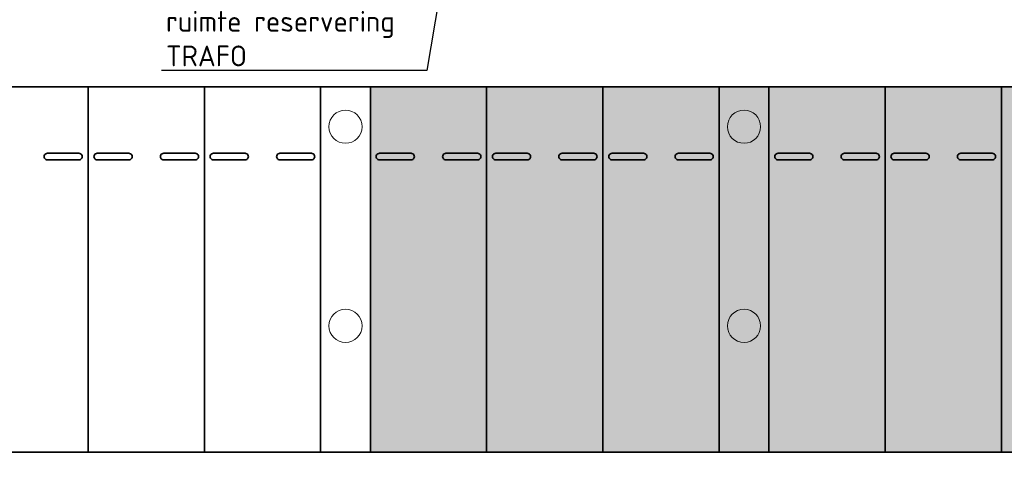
# Model space of a CAD drawing. Header units: metres. Extents: x -173 to 224, y -225 to 46.
# Tile 30 of 42: x 28 to 58, y -3 to 11. Entities that reach past the tile are written whole.
import ezdxf
from ezdxf import colors
from ezdxf.entities.mleader import LeaderData, LeaderLine
from ezdxf.math import Vec2, Vec3

# ---------------------------------------------------------------- set-up
doc = ezdxf.new("R2010")
doc.units = ezdxf.units.M
doc.layers.get('Defpoints').update_dxf_attribs({"color": 40, "lineweight": 25})
for name, color, linetype, lineweight in [('N-WE-VH-KANTVERHARDING-G', 210, 'Continuous', 35), ('X-XX-AL-M', 7, 'Continuous', 18), ('X-XX-AL-M-250', 7, 'Continuous', 18), ('X-XX-AL-NIEUWE PIJLER BOVENAF LADEN-A', 152, 'Continuous', 9), ('X-XX-AL-T25', 7, 'Continuous', 25)]:
    doc.layers.add(name, color=color, linetype=linetype, lineweight=lineweight)
doc.styles.add('NLCS-ISO-M250-T25', font='NLCS-ISO.ttf', dxfattribs={"height": 0.625})
doc.dimstyles.new('NLCS-M250-T25-PIJL_L2_H4', dxfattribs={"dimscale": 0.25, "dimtxt": 2.5, "dimasz": 2.5, "dimexe": 2, "dimexo": 2, "dimgap": 0.7, "dimtad": 1, "dimzin": 0, "dimdsep": 46, "dimtxsty": 'NLCS-ISO-M250-T25', "dimcen": 0, "dimdle": 2, "dimclrd": 256, "dimclre": 256, "dimclrt": 256, "dimadec": 4, "dimazin": 0, "dimtfac": 1, "dimtdec": 3, "dimtofl": 0, "dimtmove": 0, "dimatfit": 3, "dimfxl": 2, "dimfxlon": 1, "dimtfillclr": 256, "dimtolj": 1, "dimtzin": 0, "dimlwd": -1, "dimlwe": -1, "dimarcsym": 0})

# ---------------------------------------------------------------- blocks, each defined once
blk = doc.blocks.new('*D84')
at = {"layer": 'Defpoints', "color": 0, "transparency": 16777216}
for p in [(44.108, 28.323), (44.108, -26.654), (87.42, -26.654)]:
    blk.add_point(p, dxfattribs=at)
at = {"layer": 'X-XX-AL-M', "transparency": 16777216}
for p, q in [((86.92, 28.323), (87.92, 28.323)), ((87.42, 27.698), (87.42, -26.029)), ((86.92, -26.654), (87.92, -26.654))]:
    blk.add_line(p, q, dxfattribs=at)
for points in [[(87.316, 27.698), (87.524, 27.698), (87.42, 28.323)], [(87.316, -26.029), (87.524, -26.029), (87.42, -26.654)]]:
    blk.add_solid(points, dxfattribs=at)
at = {"layer": 'X-XX-AL-M', "transparency": 16777216, "insert": (86.932, 0.834), "char_height": 0.625, "attachment_point": 5, "rotation": 90, "style": 'NLCS-ISO-M250-T25'}
blk.add_mtext('\\A1;54.98', dxfattribs=at)

msp = doc.modelspace()

# ---------------------------------------------------------------- linework, layer by layer
at = {"layer": 'N-WE-VH-KANTVERHARDING-G', "flags": 128}
for points in [[(74.623, 8.846), (1.123, 8.846)], [(30.123, -2.154), (30.123, 8.846)], [(30.123, -2.154), (30.123, 8.846)], [(33.623, -2.154), (33.623, 8.846)], [(33.623, -2.154), (33.623, 8.846)], [(37.123, -2.154), (37.123, 8.846)], [(37.123, -2.154), (37.123, 8.846)], [(38.623, -2.154), (38.623, 8.846)], [(42.123, -2.154), (42.123, 8.846)], [(42.123, -2.154), (42.123, 8.846)], [(45.623, -2.154), (45.623, 8.846)], [(45.623, -2.154), (45.623, 8.846)], [(49.123, -2.154), (49.123, 8.846)], [(49.123, -2.154), (49.123, 8.846)], [(50.623, -2.154), (50.623, 8.846)], [(54.123, -2.154), (54.123, 8.846)], [(54.123, -2.154), (54.123, 8.846)], [(57.623, -2.154), (57.623, 8.846)], [(57.623, -2.154), (57.623, 8.846)], [(28.898, 6.846), (29.848, 6.846)], [(30.398, 6.846), (31.348, 6.846)], [(32.398, 6.846), (33.348, 6.846)], [(33.898, 6.846), (34.848, 6.846)], [(35.898, 6.846), (36.848, 6.846)], [(38.898, 6.846), (39.848, 6.846)], [(40.898, 6.846), (41.848, 6.846)], [(42.398, 6.846), (43.348, 6.846)], [(44.398, 6.846), (45.348, 6.846)], [(45.898, 6.846), (46.848, 6.846)], [(47.898, 6.846), (48.848, 6.846)], [(50.898, 6.846), (51.848, 6.846)], [(52.898, 6.846), (53.848, 6.846)], [(54.398, 6.846), (55.348, 6.846)], [(56.398, 6.846), (57.348, 6.846)], [(28.898, 6.646), (29.848, 6.646)], [(30.398, 6.646), (31.348, 6.646)], [(32.398, 6.646), (33.348, 6.646)], [(33.898, 6.646), (34.848, 6.646)], [(35.898, 6.646), (36.848, 6.646)], [(38.898, 6.646), (39.848, 6.646)], [(40.898, 6.646), (41.848, 6.646)], [(42.398, 6.646), (43.348, 6.646)], [(44.398, 6.646), (45.348, 6.646)], [(45.898, 6.646), (46.848, 6.646)], [(47.898, 6.646), (48.848, 6.646)], [(50.898, 6.646), (51.848, 6.646)], [(52.898, 6.646), (53.848, 6.646)], [(54.398, 6.646), (55.348, 6.646)], [(56.398, 6.646), (57.348, 6.646)], [(1.123, -2.154), (74.623, -2.154)]]:
    msp.add_lwpolyline(points, dxfattribs=at)
at = {"layer": 'N-WE-VH-KANTVERHARDING-G'}
for centre, start, end in [((28.898, 6.746), 89.9604, 270), ((29.848, 6.746), 270, 90.0396), ((30.398, 6.746), 89.9604, 270), ((31.348, 6.746), 270, 90.0396), ((32.398, 6.746), 89.9604, 270), ((33.348, 6.746), 270, 90.0396), ((33.898, 6.746), 89.9604, 270), ((34.848, 6.746), 270, 90.0396), ((35.898, 6.746), 89.9604, 270), ((36.848, 6.746), 270, 90.0396), ((38.898, 6.746), 89.9604, 270), ((39.848, 6.746), 270, 90.0396), ((40.898, 6.746), 89.9604, 270), ((41.848, 6.746), 270, 90.0396), ((42.398, 6.746), 89.9604, 270), ((43.348, 6.746), 270, 90.0396), ((44.398, 6.746), 89.9604, 270), ((45.348, 6.746), 270, 90.0396), ((45.898, 6.746), 89.9604, 270), ((46.848, 6.746), 270, 90.0396), ((47.898, 6.746), 89.9604, 270), ((48.848, 6.746), 270, 90.0396), ((50.898, 6.746), 89.9604, 270), ((51.848, 6.746), 270, 90.0396), ((52.898, 6.746), 89.9604, 270), ((53.848, 6.746), 270, 90.0396), ((54.398, 6.746), 89.9604, 270), ((55.348, 6.746), 270, 90.0396), ((56.398, 6.746), 89.9604, 270), ((57.348, 6.746), 270, 90.0396)]:
    msp.add_arc(centre, 0.1, start, end, dxfattribs=at)
at = {"layer": 'X-XX-AL-NIEUWE PIJLER BOVENAF LADEN-A'}
for centre in [(37.873, 7.646), (49.873, 7.646), (37.873, 1.646), (49.873, 1.646)]:
    msp.add_circle(centre, 0.5, dxfattribs=at)

# ---------------------------------------------------------------- dimensions: what is measured, and where the dimension line sits
at = {"layer": 'X-XX-AL-M'}
dim = msp.add_linear_dim(base=(87.42, -26.654), p1=(44.108, 28.323), p2=(44.108, -26.654), angle=270, dimstyle='NLCS-M250-T25-PIJL_L2_H4', dxfattribs=at)
dim.commit()
dim.dimension.update_dxf_attribs({"geometry": '*D84', "text_midpoint": (87.42, 0.834), "dimtype": 161})

# ---------------------------------------------------------------- next in the draw order: leaders
at = {"layer": 'X-XX-AL-T25'}
ml = msp.add_multileader_mtext('Standard', dxfattribs=at)
ml.set_content('ruimte reservering TRAFO', color=256, style='NLCS-ISO-M250-T25')
ml.set_leader_properties(color=256, linetype='ByLayer', lineweight=-1)
ml.build(insert=Vec2(0, 0))
ml.multileader.update_dxf_attribs({"text_left_attachment_type": 5, "text_right_attachment_type": 5, "dogleg_length": 0.625, "arrow_head_size": 0.625})
ctx = ml.context
ctx.base_point, ctx.char_height, ctx.arrow_head_size, ctx.landing_gap_size, ctx.plane_origin = Vec3(32.243, 9.343), 0.625, 0.625, 0.225, Vec3(21.848, -10.797)
ctx.left_attachment, ctx.right_attachment = 5, 5
notes = []
notes.append((ctx, [(0, (1, 1, 0), (40.318, 9.343), (-1, 0), 0.625, [(1, [(40.994, 13.272)], 0, [])])]))
ctx.mtext.insert, ctx.mtext.width, ctx.mtext.flow_direction = Vec3(32.468, 11.134), 7.06875, 5
ctx.mtext.has_bg_fill, ctx.mtext.bg_color, ctx.mtext.bg_scale_factor, ctx.mtext.bg_transparency, ctx.mtext.use_window_bg_color = 1, -1027028792, 1.5, 0, 1
for ctx, leaders in notes:
    for number, flags, end, landing, length, lines in leaders:
        leader = LeaderData()
        leader.index, (leader.has_last_leader_line, leader.has_dogleg_vector, leader.attachment_direction) = number, flags
        leader.last_leader_point, leader.dogleg_vector, leader.dogleg_length = Vec3(end), Vec3(landing), length
        for number, points, colour, breaks in lines:
            line = LeaderLine()
            line.index, line.vertices, line.color, line.breaks = number, Vec3.list(points), colors.encode_raw_color(colour), breaks
            leader.lines.append(line)
        ctx.leaders.append(leader)

# ---------------------------------------------------------------- next in the draw order: hatches: boundary and pattern name
at = {"layer": 'X-XX-AL-M-250', "transparency": 33554534}
h = msp.add_hatch(color=102, dxfattribs=at)
h.dxf.hatch_style = 1
h.paths.add_polyline_path([(38.623, 8.846), (74.623, 8.846), (74.623, -2.154), (38.623, -2.154)])

doc.saveas('drawing.dxf')
